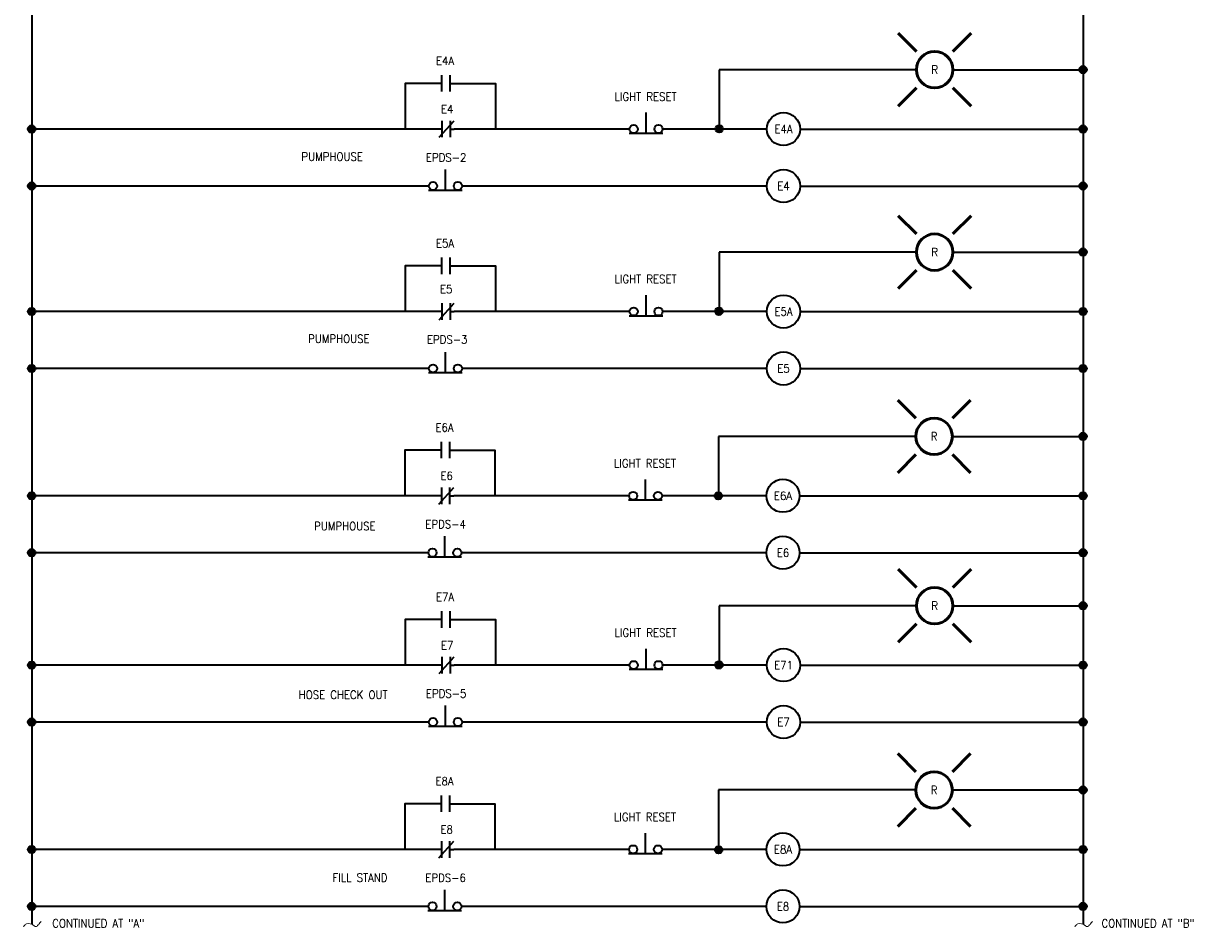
# Model space of a CAD drawing. Extents: x 6.6 to 42.4, y 9 to 65.1.
# Tile 1 of 5: x 6.6 to 24.3, y 9 to 22.7. Entities that reach past the tile are written whole.
import ezdxf
from ezdxf.enums import TextEntityAlignment as Align

# ---------------------------------------------------------------- set-up
doc = ezdxf.new("R2010")
doc.units = 0
doc.header["$LTSCALE"] = 0.03
doc.header["$MEASUREMENT"] = 0
for name, color, linetype, lineweight in [('E-Anno-Patt', 152, 'Continuous', 18), ('E-Anno-Text', 53, 'Continuous', 25), ('E-Detl-Grph', 33, 'Continuous', 35), ('Level 55', 7, 'Continuous', 18)]:
    doc.layers.add(name, color=color, linetype=linetype, lineweight=lineweight)
doc.styles.add('NOTES', font='romans.shx')

# ---------------------------------------------------------------- blocks, each defined once
blk = doc.blocks.new('NC')
for p, q in [((0.0625, 0), (0, 0)), ((0.021, -0.12475), (0.24975, 0.12475)), ((0.0625, 0.12475), (0.0625, -0.12475)), ((0.18725, 0.12475), (0.18725, -0.12475)), ((0.18725, 0), (0.25, 0))]:
    blk.add_line(p, q)
blk = doc.blocks.new('PBNC')
for p, q in [((0.25, -0.063), (0.25, 0.249)), ((-0.008, -0.063), (0.503, -0.063))]:
    blk.add_line(p, q)
for centre in [(0.062, 0), (0.438, 0)]:
    blk.add_circle(centre, 0.0624)
blk = doc.blocks.new('COIL3')
blk.add_circle((0.25, 0), 0.25)
at = {"style": 'NOTES', "width": 0.9}
blk.add_attdef('TAG00', text='', height=0.125, dxfattribs=at).set_placement((0, 0), align=Align.MIDDLE_CENTER)
blk = doc.blocks.new('NO')
for p, q in [((0.0625, 0), (0, 0)), ((0.0625, 0.12475), (0.0625, -0.12475)), ((0.18725, 0.12475), (0.18725, -0.12475)), ((0.18725, 0), (0.25, 0))]:
    blk.add_line(p, q)
blk = doc.blocks.new('*U32')
at = {"layer": 'Level 55', "color": 4, "linetype": 'Continuous', "lineweight": 50}
for p, q in [((-0.551, 0.549), (-0.275, 0.274)), ((0.276, 0.274), (0.552, 0.549)), ((-0.551, -0.553), (-0.275, -0.277)), ((0.276, -0.277), (0.552, -0.553))]:
    blk.add_line(p, q, dxfattribs=at)
blk.add_circle((0, -0.002), 0.276, dxfattribs=at)
at = {"layer": 'E-Anno-Text', "style": 'NOTES', "width": 0.9}
blk.add_text('R', height=0.125, dxfattribs=at).set_placement((0, -0.002), align=Align.MIDDLE_CENTER)
blk = doc.blocks.new('CONN')
blk.add_hatch(color=256).paths.add_polyline_path([(0.056, 0, 1), (-0.056, 0, 1)], flags=16)
blk.add_circle((0, 0), 0.0564)

msp = doc.modelspace()

# ---------------------------------------------------------------- linework, layer by layer
at = {"layer": 'E-Anno-Patt'}
for points in [[(6.581, 9.059), (6.591, 9.07), (6.6, 9.082), (6.609, 9.093), (6.629, 9.119), (6.677, 9.104), (6.707, 9.1), (6.732, 9.097), (6.757, 9.05), (6.778, 9.064), (6.791, 9.072), (6.803, 9.084), (6.813, 9.096), (6.825, 9.11), (6.837, 9.125), (6.849, 9.139)], [(22.496, 9.059), (22.505, 9.07), (22.514, 9.082), (22.524, 9.093), (22.544, 9.119), (22.592, 9.104), (22.622, 9.1), (22.647, 9.097), (22.672, 9.05), (22.693, 9.064), (22.706, 9.072), (22.717, 9.084), (22.728, 9.096), (22.74, 9.11), (22.752, 9.125), (22.764, 9.139)]]:
    msp.add_open_spline(points, degree=3, knots=[0, 0, 0, 0, 0.134793, 0.134793, 0.134793, 0.437146, 0.437146, 0.437146, 0.681722, 0.681722, 0.681722, 0.8257, 0.8257, 0.8257, 1, 1, 1, 1], dxfattribs=at)
at = {"layer": 'E-Detl-Grph'}
for p, q in [((22.622, 35.432), (22.622, 9.1)), ((6.707, 34.307), (6.707, 9.1)), ((20.101, 22.033), (17.113, 22.033)), ((17.113, 22.033), (17.113, 21.149)), ((20.652, 22.033), (22.622, 22.033)), ((12.855, 21.134), (6.707, 21.134)), ((15.758, 21.134), (13.105, 21.134)), ((17.838, 21.134), (16.258, 21.134)), ((18.338, 21.134), (22.622, 21.134)), ((12.721, 20.272), (6.707, 20.272)), ((17.838, 20.272), (13.221, 20.272)), ((20.101, 19.272), (17.113, 19.272)), ((17.113, 19.272), (17.113, 18.387)), ((20.652, 19.272), (22.622, 19.272)), ((12.855, 18.372), (6.707, 18.372)), ((15.758, 18.372), (13.105, 18.372)), ((17.838, 18.372), (16.258, 18.372)), ((18.338, 18.372), (22.622, 18.372)), ((12.721, 17.51), (6.707, 17.51)), ((17.838, 17.51), (13.221, 17.51)), ((20.093, 16.482), (17.105, 16.482)), ((17.105, 16.482), (17.105, 15.598)), ((20.644, 16.482), (22.622, 16.482)), ((12.847, 15.583), (6.707, 15.583)), ((15.75, 15.583), (13.097, 15.583)), ((17.83, 15.583), (16.25, 15.583)), ((18.33, 15.583), (22.622, 15.583)), ((12.713, 14.721), (6.707, 14.721)), ((17.83, 14.721), (13.213, 14.721)), ((20.101, 13.919), (17.113, 13.919)), ((17.113, 13.919), (17.113, 13.035)), ((20.652, 13.919), (22.622, 13.919)), ((12.855, 13.02), (6.707, 13.02)), ((15.758, 13.02), (13.105, 13.02)), ((17.838, 13.02), (16.258, 13.02)), ((18.338, 13.02), (22.622, 13.02)), ((12.721, 12.158), (6.707, 12.158)), ((17.838, 12.158), (13.221, 12.158)), ((20.093, 11.13), (17.105, 11.13)), ((17.105, 11.13), (17.105, 10.246)), ((20.644, 11.13), (22.622, 11.13)), ((12.847, 10.23), (6.707, 10.23)), ((15.75, 10.23), (13.097, 10.23)), ((17.83, 10.23), (16.25, 10.23)), ((18.33, 10.23), (22.622, 10.23)), ((12.713, 9.368), (6.707, 9.368)), ((17.83, 9.368), (13.213, 9.368))]:
    msp.add_line(p, q, dxfattribs=at)
at = {"layer": 'E-Detl-Grph', "flags": 128}
for points in [[(12.85, 21.826), (12.363, 21.826), (12.363, 21.134)], [(13.1, 21.826), (13.728, 21.826), (13.728, 21.134)], [(18.338, 20.272), (22.622, 20.272)], [(12.85, 19.064), (12.363, 19.064), (12.363, 18.372)], [(13.1, 19.064), (13.728, 19.064), (13.728, 18.372)], [(18.338, 17.51), (22.622, 17.51)], [(12.843, 16.275), (12.355, 16.275), (12.355, 15.583)], [(13.093, 16.275), (13.72, 16.275), (13.72, 15.583)], [(18.33, 14.721), (22.622, 14.721)], [(12.85, 13.711), (12.363, 13.711), (12.363, 13.02)], [(13.1, 13.711), (13.728, 13.711), (13.728, 13.02)], [(18.338, 12.158), (22.622, 12.158)], [(12.843, 10.922), (12.355, 10.922), (12.355, 10.23)], [(13.093, 10.922), (13.72, 10.922), (13.72, 10.23)], [(18.33, 9.368), (22.622, 9.368)]]:
    msp.add_lwpolyline(points, dxfattribs=at)

# ---------------------------------------------------------------- block references
at = {"layer": 'E-Detl-Grph'}
for name, p in [('NO', (12.85, 21.826)), ('CONN', (22.622, 22.033)), ('NC', (12.855, 21.134)), ('COIL3', (17.838, 21.134)), ('CONN', (6.707, 21.134)), ('CONN', (17.115, 21.138)), ('CONN', (22.622, 21.134)), ('COIL3', (17.838, 20.272)), ('CONN', (6.707, 20.272)), ('CONN', (22.622, 20.272)), ('CONN', (22.622, 19.272)), ('NO', (12.85, 19.064)), ('COIL3', (17.838, 18.372)), ('CONN', (6.707, 18.372)), ('NC', (12.855, 18.372)), ('CONN', (17.11, 18.376)), ('CONN', (22.622, 18.372)), ('COIL3', (17.838, 17.51)), ('CONN', (6.707, 17.51)), ('CONN', (22.622, 17.51)), ('CONN', (22.622, 16.482)), ('NO', (12.843, 16.275)), ('COIL3', (17.83, 15.583)), ('CONN', (6.707, 15.583)), ('NC', (12.847, 15.583)), ('CONN', (17.101, 15.582)), ('CONN', (22.622, 15.583)), ('COIL3', (17.83, 14.721)), ('CONN', (6.707, 14.721)), ('CONN', (22.622, 14.721)), ('NO', (12.85, 13.711)), ('CONN', (22.622, 13.919)), ('NC', (12.855, 13.02)), ('COIL3', (17.838, 13.02)), ('CONN', (6.707, 13.02)), ('CONN', (17.11, 13.023)), ('CONN', (22.622, 13.02)), ('COIL3', (17.838, 12.158)), ('CONN', (6.707, 12.158)), ('CONN', (22.622, 12.158)), ('CONN', (22.622, 11.13)), ('NO', (12.843, 10.922)), ('COIL3', (17.83, 10.23)), ('CONN', (6.707, 10.23)), ('NC', (12.847, 10.23)), ('CONN', (17.106, 10.225)), ('CONN', (22.622, 10.23)), ('COIL3', (17.83, 9.368)), ('CONN', (6.707, 9.368)), ('CONN', (22.622, 9.368))]:
    msp.add_blockref(name, p, dxfattribs=at)
at = {"layer": 'E-Detl-Grph', "rotation": 360}
for p in [(15.758, 21.134), (12.721, 20.272), (15.758, 18.372), (12.721, 17.51), (15.75, 15.583), (12.713, 14.721), (15.758, 13.02), (12.721, 12.158), (15.75, 10.23), (12.713, 9.368)]:
    msp.add_blockref('PBNC', p, dxfattribs=at)
at = {"layer": 'Level 55', "color": 4, "linetype": 'Continuous', "lineweight": 50}
for p in [(20.376, 22.035), (20.376, 19.273), (20.368, 16.484), (20.376, 13.921), (20.368, 11.131)]:
    msp.add_blockref('*U32', p, dxfattribs=at)

# ---------------------------------------------------------------- texts
at = {"layer": 'E-Anno-Text', "style": 'NOTES', "width": 0.9}
for s, p in [('E4A', (12.964, 22.167)), ('LIGHT RESET', (15.999, 21.625)), ('E4', (12.997, 21.435)), ('E4A', (18.088, 21.134)), ('PUMPHOUSE', (11.255, 20.717)), ('EPDS-2', (12.981, 20.704)), ('E4', (18.088, 20.272)), ('E5A', (12.964, 19.405)), ('E5', (12.981, 18.711)), ('LIGHT RESET', (15.999, 18.864)), ('E5A', (18.088, 18.372)), ('PUMPHOUSE', (11.357, 17.96)), ('EPDS-3', (12.997, 17.949)), ('E5', (18.088, 17.51)), ('E6A', (12.956, 16.616)), ('LIGHT RESET', (15.991, 16.075)), ('E6', (12.989, 15.885)), ('E6A', (18.08, 15.583)), ('PUMPHOUSE', (11.447, 15.124)), ('EPDS-4', (12.973, 15.153)), ('E6', (18.08, 14.721)), ('E7A', (12.964, 14.053)), ('LIGHT RESET', (15.999, 13.511)), ('E7', (12.997, 13.321)), ('E71', (18.088, 13.02)), ('HOSE CHECK OUT', (11.422, 12.571)), ('EPDS-5', (12.981, 12.59)), ('E7', (18.088, 12.158)), ('E8A', (12.956, 11.264)), ('LIGHT RESET', (15.991, 10.722)), ('E8', (12.989, 10.532)), ('E8A', (18.08, 10.23)), ('FILL STAND', (11.677, 9.803)), ('EPDS-6', (12.973, 9.801)), ('E8', (18.08, 9.368))]:
    msp.add_text(s, height=0.125, dxfattribs=at).set_placement(p, align=Align.MIDDLE_CENTER)
at = {"layer": 'E-Anno-Text', "char_height": 0.125, "attachment_point": 5, "style": 'NOTES'}
for s, insert, line_spacing_factor in [('\\W0.900000x;CONTINUED AT "A"^J', (7.715, 9.112), 0.722892), ('\\W0.900000x;CONTINUED AT "B"^J', (23.606, 9.112), 0.725792)]:
    msp.add_mtext(s, dxfattribs=dict(at, insert=insert, line_spacing_factor=line_spacing_factor))

doc.saveas('drawing.dxf')
